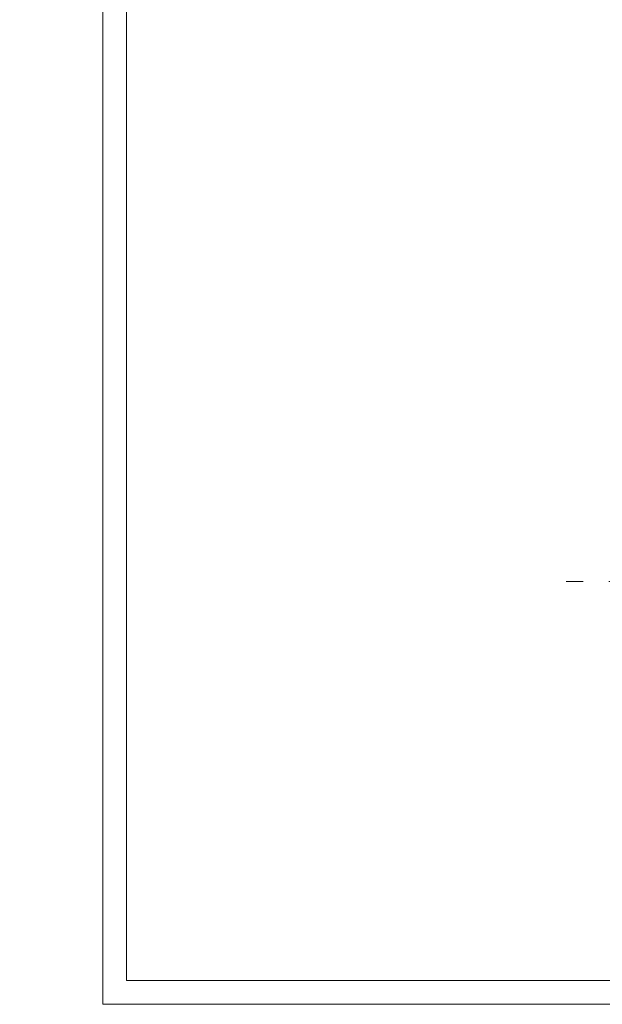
# Model space of a CAD drawing. Header units: millimetres. Extents: x 6528 to 149658, y 3342 to 12852.
# Tile 114 of 122: x 84687 to 85911, y 6029 to 8098. Entities that reach past the tile are written whole.
import ezdxf

# ---------------------------------------------------------------- set-up
doc = ezdxf.new("R2010")
doc.units = ezdxf.units.MM
doc.linetypes.add('ACAD_ISO03W100', pattern=[30, 12, -18])
doc.layers.add('R-TAB', color=1, linetype='Continuous')
doc.styles.get("Standard").update_dxf_attribs({"font": 'arial.ttf'})

msp = doc.modelspace()

# ---------------------------------------------------------------- linework, layer by layer
at = {"color": 2, "lineweight": 0}
msp.add_line((84861.303, 6029.067), (84861.303, 10229.067), dxfattribs=at)
at = {"lineweight": 0}
for p, q in [((84911.303, 6079.067), (84911.303, 10179.067)), ((90751.303, 6079.067), (84911.303, 6079.067)), ((90801.303, 6029.067), (84861.303, 6029.067))]:
    msp.add_line(p, q, dxfattribs=at)
at = {"linetype": 'ACAD_ISO03W100', "lineweight": 0, "ltscale": 3}
msp.add_line((85834.49, 6917.571), (87969.393, 6917.571), dxfattribs=at)

# ---------------------------------------------------------------- texts
at = {"insert": (81802.744, 7442.267), "char_height": 35, "attachment_point": 1}
msp.add_mtext_dynamic_manual_height_columns('\\pi80.37079;ZESTAWIENIE STALI PROFILOWANEJ:', width=1049.30228, gutter_width=12.5, heights=[0], dxfattribs=at)
at = {"layer": 'R-TAB', "color": 0, "ltscale": 24, "insert": (82613.343, 6409.607), "char_height": 18, "width": 747.89996, "attachment_point": 1}
msp.add_mtext('\\pi208.80059;AUTORZY DOKUMENTACJI:', dxfattribs=at)

doc.saveas('drawing.dxf')
